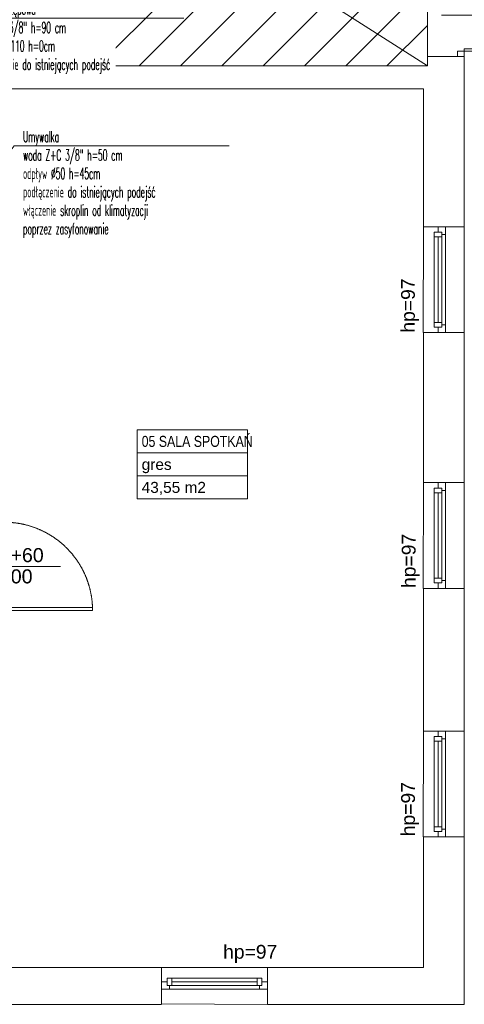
# Model space of a CAD drawing. Header units: millimetres. Extents: x -55054 to 44305, y -132338 to 49528.
# Tile 8 of 72: x 32669 to 37505, y -132038 to -121337. Entities that reach past the tile are written whole.
import ezdxf
from ezdxf import colors
from ezdxf.entities.mleader import LeaderData, LeaderLine
from ezdxf.enums import TextEntityAlignment as Align
from ezdxf.math import Vec2, Vec3

# ---------------------------------------------------------------- set-up
doc = ezdxf.new("R2010")
doc.units = ezdxf.units.MM
doc.header["$LTSCALE"] = 100
doc.linetypes.add('Kosów OSP 27-03-2026_xref$0$DASHED', pattern=[0.75, 0.5, -0.25])
for name, color, linetype, lineweight in [('.WK_WODA_OPIS', 7, 'Continuous', 13), ('.XREF', 251, 'Continuous', 5), ('Kosów OSP 27-03-2026_xref$0$A_drzwi', 8, 'Continuous', 5), ('Kosów OSP 27-03-2026_xref$0$A_meble kuchnia lazienka', 8, 'Continuous', 5), ('Kosów OSP 27-03-2026_xref$0$A_okno', 8, 'Continuous', 5), ('Kosów OSP 27-03-2026_xref$0$A_opis pom', 8, 'Continuous', 5), ('Kosów OSP 27-03-2026_xref$0$A_opis stolarki', 8, 'Continuous', 5), ('Kosów OSP 27-03-2026_xref$0$A_SC_MUROWANA_DZIAŁOWA', 8, 'Continuous', 5), ('Kosów OSP 27-03-2026_xref$0$A_scianazew', 8, 'Continuous', 5), ('Kosów OSP 27-03-2026_xref$0$opisy 1', 8, 'Continuous', 5)]:
    doc.layers.add(name, color=color, linetype=linetype, lineweight=lineweight)
doc.styles.add('Kosów OSP 27-03-2026_xref$0$dar-styl', font='arial.ttf')
doc.styles.add('Kosów OSP 27-03-2026_xref$0$Standard', font='arial.ttf')
doc.styles.add('WYMIARY', font='romans.shx', dxfattribs={"width": 0.7})

# ---------------------------------------------------------------- blocks, each defined once
blk = doc.blocks.new('_None')
blk = doc.blocks.new('*U190')
at = {"color": 0}
for p, q in [((0, -6.5), (-88, -6.5)), ((-88, -6.5), (-88, -9.5)), ((0, -9.5), (-88, -9.5)), ((0, -9.5), (0, -6.5))]:
    blk.add_line(p, q, dxfattribs=at)
for points in [[(8, 0), (8, -6.5), (0, -6.5), (0, 0)], [(8, -94.5), (8, -101), (0, -101), (0, -94.5)]]:
    blk.add_lwpolyline(points, close=True, dxfattribs=at)
at = {"color": 0, "linetype": 'Kosów OSP 27-03-2026_xref$0$DASHED', "ltscale": 15}
blk.add_arc((0, -6.5), 88, 181.9536, 270, dxfattribs=at)
at = {"layer": 'Kosów OSP 27-03-2026_xref$0$A_opis stolarki'}
blk.add_line((-56.1, -50.5), (27.5, -50.5), dxfattribs=at)
at = {"layer": 'Kosów OSP 27-03-2026_xref$0$A_opis stolarki', "ltscale": 0.5, "style": 'Kosów OSP 27-03-2026_xref$0$dar-styl'}
blk.add_attdef('ODPORNOŚĆ_OGNIOWA', text='', height=15, rotation=94.0633, dxfattribs=at).set_placement((-95.9, -56.3), align=Align.TOP_CENTER)
blk.add_attdef('SYMBOL_DRZWI1', text='', height=14, dxfattribs=at).set_placement((-16.8, -50.5), align=Align.BOTTOM_CENTER)
blk.add_attdef('SYMBOL_DRZWI2', text='', height=14, dxfattribs=at).set_placement((-16.8, -53.5), align=Align.TOP_CENTER)
blk = doc.blocks.new('*U193')
at = {"color": 0}
for p, q in [((-28.55, -91.5), (-28.55, -94.5)), ((-28.55, -91.5), (59.45, -91.5)), ((-28.55, -94.5), (59.45, -94.5)), ((59.45, -94.5), (59.45, -91.5))]:
    blk.add_line(p, q, dxfattribs=at)
for points in [[(-36.55, -6.5), (-36.55, 0), (-28.55, 0), (-28.55, -6.5)], [(-36.55, -101), (-36.55, -94.5), (-28.55, -94.5), (-28.55, -101)]]:
    blk.add_lwpolyline(points, close=True, dxfattribs=at)
at = {"color": 0, "linetype": 'Kosów OSP 27-03-2026_xref$0$DASHED', "ltscale": 15}
blk.add_arc((-28.55, -94.5), 88, 1.95364, 90, dxfattribs=at)
at = {"layer": 'Kosów OSP 27-03-2026_xref$0$A_opis stolarki'}
blk.add_line((-56.09, -50.5), (27.54, -50.5), dxfattribs=at)
at = {"layer": 'Kosów OSP 27-03-2026_xref$0$A_opis stolarki', "ltscale": 0.5, "style": 'Kosów OSP 27-03-2026_xref$0$dar-styl', "text_generation_flag": 2}
blk.add_attdef('ODPORNOŚĆ_OGNIOWA', text='', height=15, rotation=270, dxfattribs=at).set_placement((27.36, -50.5), align=Align.TOP_CENTER)
at = {"layer": 'Kosów OSP 27-03-2026_xref$0$A_opis stolarki', "ltscale": 0.5, "style": 'Kosów OSP 27-03-2026_xref$0$dar-styl'}
blk.add_attdef('SYMBOL_DRZWI1', text='', height=14, dxfattribs=at).set_placement((-16.77, -50.5), align=Align.BOTTOM_CENTER)
blk.add_attdef('SYMBOL_DRZWI2', text='', height=14, dxfattribs=at).set_placement((-16.77, -53.5), align=Align.TOP_CENTER)
blk = doc.blocks.new('Kosów OSP 27-03-2026_xref$0$A_METKA POM.')
at = {"layer": 'Kosów OSP 27-03-2026_xref$0$A_opis pom'}
blk.add_lwpolyline([(0, 0), (120, 0), (120, -75), (0, -75)], close=True, dxfattribs=at)
for points in [[(0, -25), (120, -25)], [(0, -50), (120, -50)]]:
    blk.add_lwpolyline(points, dxfattribs=at)
at = {"layer": 'Kosów OSP 27-03-2026_xref$0$A_opis pom', "style": 'Kosów OSP 27-03-2026_xref$0$dar-styl'}
for tag, p in [('NAZWA_POM', (5, -6.5)), ('WYKOŃCZENIE', (5, -31.5)), ('POWIERZCHNIA', (5, -56.5))]:
    blk.add_attdef(tag, text='', height=12, dxfattribs=at).set_placement(p, align=Align.TOP_LEFT)
blk = doc.blocks.new('Kosów OSP 27-03-2026_xref$0$A$C69D56E1C')
at = {"layer": 'Kosów OSP 27-03-2026_xref$0$A_SC_MUROWANA_DZIAŁOWA'}
h = blk.add_hatch(dxfattribs=at)
h.set_pattern_fill('ANSI31', color=256, scale=10, style=0)
h.paths.add_polyline_path([(-718.3, 482.5), (-1643.3, 482.5), (-1643.3, -107.5), (-718.3, -107.5)])
blk.add_lwpolyline([(-1643.3, 482.5), (-718.3, 482.5), (-718.3, -107.5), (-1643.3, -107.5)], close=True)
at = {"linetype": 'Kosów OSP 27-03-2026_xref$0$DASHED', "ltscale": 50}
for points in [[(-722.7, -397.5), (-678.3, -397.5), (-678.3, -282.5), (-722.3, -282.5)], [(-722.7, -675.5), (-678.3, -675.5), (-678.3, -560.5), (-722.3, -560.5)], [(-722.7, -945.5), (-678.3, -945.5), (-678.3, -830.5), (-722.3, -830.5)], [(-1007.3, -1087.5), (-1007.3, -1127), (-892.3, -1127.5), (-892.3, -1087.5)]]:
    blk.add_lwpolyline(points, close=True, dxfattribs=at)
at = {"layer": 'Kosów OSP 27-03-2026_xref$0$A_okno'}
for p, q in [((-710.7, -288.5, 0), (-710.7, -340, 0)), ((-710.7, -288.5, 0), (-702.7, -288.5, 0)), ((-706.7, -282.5, 0), (-706.7, -288.5, 0)), ((-702.7, -340, 0), (-702.7, -288.5, 0)), ((-698.7, -282.5, 0), (-698.7, -340, 0)), ((-702.7, -293.5, 0), (-710.7, -293.5, 0)), ((-706.7, -340, 0), (-706.7, -293.5, 0)), ((-702.7, -291, 0), (-698.7, -291, 0)), ((-710.7, -340, 0), (-710.7, -391.5, 0)), ((-706.7, -386.5, 0), (-706.7, -340, 0)), ((-702.7, -391.5, 0), (-702.7, -340, 0)), ((-698.7, -340, 0), (-698.7, -389, 0)), ((-710.7, -386.5, 0), (-707.2, -386.5, 0)), ((-710.7, -391.5, 0), (-710.7, -386.5, 0)), ((-710.7, -386.5, 0), (-702.7, -386.5, 0)), ((-702.7, -391.5, 0), (-710.7, -391.5, 0)), ((-706.7, -397.5, 0), (-706.7, -391.5, 0)), ((-706.7, -391.5, 0), (-702.7, -391.5, 0)), ((-706.2, -386.5, 0), (-702.7, -386.5, 0)), ((-702.7, -386.5, 0), (-702.7, -391.5, 0)), ((-702.7, -389, 0), (-698.7, -389, 0)), ((-698.7, -389, 0), (-698.7, -397.5, 0)), ((-710.7, -566.5, 0), (-710.7, -618, 0)), ((-710.7, -566.5, 0), (-702.7, -566.5, 0)), ((-706.7, -560.5, 0), (-706.7, -566.5, 0)), ((-702.7, -618, 0), (-702.7, -566.5, 0)), ((-698.7, -560.5, 0), (-698.7, -618, 0)), ((-702.7, -571.5, 0), (-710.7, -571.5, 0)), ((-706.7, -618, 0), (-706.7, -571.5, 0)), ((-702.7, -569, 0), (-698.7, -569, 0)), ((-710.7, -618, 0), (-710.7, -669.5, 0)), ((-706.7, -664.5, 0), (-706.7, -618, 0)), ((-702.7, -669.5, 0), (-702.7, -618, 0)), ((-698.7, -618, 0), (-698.7, -667, 0)), ((-710.7, -664.5, 0), (-707.2, -664.5, 0)), ((-710.7, -669.5, 0), (-710.7, -664.5, 0)), ((-710.7, -664.5, 0), (-702.7, -664.5, 0)), ((-702.7, -669.5, 0), (-710.7, -669.5, 0)), ((-706.7, -675.5, 0), (-706.7, -669.5, 0)), ((-706.7, -669.5, 0), (-702.7, -669.5, 0)), ((-706.2, -664.5, 0), (-702.7, -664.5, 0)), ((-702.7, -664.5, 0), (-702.7, -669.5, 0)), ((-702.7, -667, 0), (-698.7, -667, 0)), ((-698.7, -667, 0), (-698.7, -675.5, 0)), ((-706.7, -830.5, 0), (-706.7, -836.5, 0)), ((-698.7, -830.5, 0), (-698.7, -888, 0)), ((-710.7, -836.5, 0), (-710.7, -888, 0)), ((-710.7, -836.5, 0), (-702.7, -836.5, 0)), ((-702.7, -841.5, 0), (-710.7, -841.5, 0)), ((-706.7, -888, 0), (-706.7, -841.5, 0)), ((-702.7, -888, 0), (-702.7, -836.5, 0)), ((-702.7, -839, 0), (-698.7, -839, 0)), ((-710.7, -888, 0), (-710.7, -939.5, 0)), ((-706.7, -934.5, 0), (-706.7, -888, 0)), ((-702.7, -939.5, 0), (-702.7, -888, 0)), ((-698.7, -888, 0), (-698.7, -937, 0)), ((-710.7, -934.5, 0), (-707.2, -934.5, 0)), ((-710.7, -939.5, 0), (-710.7, -934.5, 0)), ((-710.7, -934.5, 0), (-702.7, -934.5, 0)), ((-702.7, -939.5, 0), (-710.7, -939.5, 0)), ((-706.7, -945.5, 0), (-706.7, -939.5, 0)), ((-706.7, -939.5, 0), (-702.7, -939.5, 0)), ((-706.2, -934.5, 0), (-702.7, -934.5, 0)), ((-702.7, -934.5, 0), (-702.7, -939.5, 0)), ((-702.7, -937, 0), (-698.7, -937, 0)), ((-698.7, -937, 0), (-698.7, -945.5, 0)), ((-949.8, -1099, 0), (-1001.3, -1099, 0)), ((-1001.3, -1107, 0), (-1001.3, -1099, 0)), ((-1001.3, -1099, 0), (-996.3, -1099, 0)), ((-996.3, -1099, 0), (-996.3, -1102.5, 0)), ((-996.3, -1099, 0), (-996.3, -1107, 0)), ((-898.3, -1099, 0), (-949.8, -1099, 0)), ((-903.3, -1107, 0), (-903.3, -1099, 0)), ((-898.3, -1099, 0), (-898.3, -1107, 0)), ((-1007.3, -1103, 0), (-1001.3, -1103, 0)), ((-998.8, -1111, 0), (-1007.3, -1111, 0)), ((-1001.3, -1103, 0), (-1001.3, -1107, 0)), ((-996.3, -1107, 0), (-1001.3, -1107, 0)), ((-1001.3, -1107, 0), (-949.8, -1107, 0)), ((-998.8, -1107, 0), (-998.8, -1111, 0)), ((-949.8, -1111, 0), (-998.8, -1111, 0)), ((-996.3, -1103, 0), (-949.8, -1103, 0)), ((-996.3, -1103.5, 0), (-996.3, -1107, 0)), ((-949.8, -1103, 0), (-903.3, -1103, 0)), ((-949.8, -1107, 0), (-898.3, -1107, 0)), ((-892.3, -1111, 0), (-949.8, -1111, 0)), ((-900.8, -1107, 0), (-900.8, -1111, 0)), ((-892.3, -1103, 0), (-898.3, -1103, 0))]:
    blk.add_line(p, q, dxfattribs=at)
at = {"layer": 'Kosów OSP 27-03-2026_xref$0$A_SC_MUROWANA_DZIAŁOWA'}
for p, q in [((-1643.3, 482.5), (-718.3, -107.5)), ((-718.3, -107.5), (-1388.3, -107.5))]:
    blk.add_line(p, q, dxfattribs=at)
for points in [[(-718.3, -97.5), (-678.3, -97.5)], [(-1203.3, -107.5), (-718.3, -107.5)], [(-1178.3, -556.5), (-1178.3, -132.5), (-722.3, -132.5)]]:
    blk.add_lwpolyline(points, dxfattribs=at)
at = {"layer": 'Kosów OSP 27-03-2026_xref$0$A_scianazew'}
for p, q in [((-718.3, -107.5), (-718.3, -97.5)), ((-678.3, -282.5), (-678.3, -97.5)), ((-1178.3, -1087.5), (-1007.3, -1087.5)), ((-722.3, -1083.5), (-722.3, -1087.5))]:
    blk.add_line(p, q, dxfattribs=at)
for points in [[(-722.3, -282.5), (-722.3, -132.5)], [(-722.3, -560.5), (-722.3, -397.5)], [(-678.3, -560.5), (-678.3, -397.5)], [(-722.3, -830.5), (-722.3, -675.5)], [(-678.3, -830.5), (-678.3, -675.5)], [(-892.3, -1127.5), (-678.3, -1127.5), (-678.3, -945.5)], [(-722.3, -1087.5), (-722.3, -945.5)], [(-1233.3, -1005.5), (-1218.3, -1005.5), (-1218.3, -1127.5), (-1007.3, -1127.5)], [(-892.3, -1087.5), (-722.3, -1087.5)]]:
    blk.add_lwpolyline(points, dxfattribs=at)
at = {"layer": 'Kosów OSP 27-03-2026_xref$0$A_drzwi', "xscale": 0.8910891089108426, "yscale": 0.8910891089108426, "zscale": 0.8910891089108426, "rotation": 180}
blk.add_blockref('*U190', (-678.3, -97.5), dxfattribs=at)
at = {"layer": 'Kosów OSP 27-03-2026_xref$0$A_drzwi', "xscale": 1.089108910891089, "yscale": 1.089108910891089, "zscale": 1.089108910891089}
blk.add_blockref('*U193', (-1147.2, -596.5), dxfattribs=at).add_auto_attribs({'SYMBOL_DRZWI1': '90+60', 'SYMBOL_DRZWI2': '200'})
at = {"layer": 'Kosów OSP 27-03-2026_xref$0$A_opis pom'}
ref = blk.add_blockref('Kosów OSP 27-03-2026_xref$0$A_METKA POM.', (-1034, -503.2), dxfattribs=dict(at, rotation=360))
ref.add_attrib('NAZWA_POM', '05 SALA SPOTKAŃ', dxfattribs={"height": 12, "style": 'Kosów OSP 27-03-2026_xref$0$dar-styl', "width": 0.8}).set_placement((-1029, -509.7), align=Align.TOP_LEFT)
ref.add_attrib('WYKOŃCZENIE', 'gres', dxfattribs={"height": 12, "style": 'Kosów OSP 27-03-2026_xref$0$dar-styl'}).set_placement((-1029, -534.7), align=Align.TOP_LEFT)
ref.add_attrib('POWIERZCHNIA', '43,55 m2', dxfattribs={"height": 12, "style": 'Kosów OSP 27-03-2026_xref$0$dar-styl'}).set_placement((-1029, -559.7), align=Align.TOP_LEFT)
at = {"layer": 'Kosów OSP 27-03-2026_xref$0$A_opis pom', "char_height": 15, "width": 119.075, "attachment_point": 1, "rotation": 90, "style": 'Kosów OSP 27-03-2026_xref$0$Standard'}
for insert in [(-746.9, -397.5, 0.1), (-746.1, -675, 0.1), (-746.8, -944.8, 0.1)]:
    blk.add_mtext('hp=97', dxfattribs=dict(at, insert=insert))
at = {"layer": 'Kosów OSP 27-03-2026_xref$0$A_opis pom', "insert": (-940.4, -1062.9, 0.1), "char_height": 15, "width": 119.075, "attachment_point": 1, "style": 'Kosów OSP 27-03-2026_xref$0$Standard'}
blk.add_mtext('hp=97', dxfattribs=at)
at = {"layer": 'Kosów OSP 27-03-2026_xref$0$opisy 1', "insert": (-1489.7, -346.1), "char_height": 12, "width": 108.156, "attachment_point": 7, "rotation": 0, "style": 'Kosów OSP 27-03-2026_xref$0$Standard'}
blk.add_mtext('\\pi28.77111;{\\W0.60000x;\\T0.95000;LODÓWKA}', dxfattribs=at)
blk = doc.blocks.new('Kosów OSP 27-03-2026_xref')
at = {"layer": 'Kosów OSP 27-03-2026_xref$0$A_meble kuchnia lazienka'}
blk.add_blockref('Kosów OSP 27-03-2026_xref$0$A$C69D56E1C', (6868.8, -8255.4), dxfattribs=at)

msp = doc.modelspace()

# ---------------------------------------------------------------- block references
at = {"layer": '.XREF', "xscale": 10, "yscale": 10, "zscale": 10}
msp.add_blockref('Kosów OSP 27-03-2026_xref', (-24402.4, -38209.1, -141.5), dxfattribs=at)

# ---------------------------------------------------------------- next in the draw order: leaders
at = {"layer": '.WK_WODA_OPIS'}
ml = msp.add_multileader_mtext('Standard', dxfattribs=at)
ml.set_content('\\W0.5;Miska ustępowa \\Pwoda Z 3/8" h=90 cm\\Podpływ %%C110 h=0cm\\Ppodłączenie do istniejących podejść', color=256, style='WYMIARY')
ml.set_leader_properties(linetype='ByLayer', lineweight=-1)
ml.set_arrow_properties(name='NONE')
ml.build(insert=Vec2(0, 0))
ml.multileader.update_dxf_attribs({"text_left_attachment_type": 6, "text_right_attachment_type": 6, "dogleg_length": 86.4, "arrow_head_size": 40})
ctx = ml.context
ctx.base_point, ctx.char_height, ctx.arrow_head_size, ctx.landing_gap_size, ctx.plane_origin = Vec3(32202.2, -121322.4, 524.5), 120, 40, 10, Vec3(-52138469.6, -7134639.4, 524.5)
ctx.left_attachment, ctx.right_attachment = 6, 6
notes = []
notes.append((ctx, [(0, (1, 1, 0), (32115.8, -121322.4, 524.5), (1, 0), 86.4, [(0, [(30727.7, -122087.7, 524.5)], 0, [])])]))
ctx.mtext.insert, ctx.mtext.line_spacing_style = Vec3(32212.2, -121162.4, 524.5), 2
ctx.mtext.has_bg_fill, ctx.mtext.bg_color, ctx.mtext.bg_scale_factor, ctx.mtext.bg_transparency, ctx.mtext.use_window_bg_color = 1, -1027028792, 1.5, 0, 1
for ctx, leaders in notes:
    for number, flags, end, landing, length, lines in leaders:
        leader = LeaderData()
        leader.index, (leader.has_last_leader_line, leader.has_dogleg_vector, leader.attachment_direction) = number, flags
        leader.last_leader_point, leader.dogleg_vector, leader.dogleg_length = Vec3(end), Vec3(landing), length
        for number, points, colour, breaks in lines:
            line = LeaderLine()
            line.index, line.vertices, line.color, line.breaks = number, Vec3.list(points), colors.encode_raw_color(colour), breaks
            leader.lines.append(line)
        ctx.leaders.append(leader)

# ---------------------------------------------------------------- next in the draw order: leaders
ml = msp.add_multileader_mtext('Standard', dxfattribs=at)
ml.set_content('\\W0.5;Umywalka \\Pwoda Z+C 3/8" h=50 cm\\Podpływ %%C50 h=45cm\\Ppodłączenie do istniejących podejść\\Pwłączenie skroplin od klimatyzacji \\Ppoprzez zasyfonowanie', color=256, style='WYMIARY')
ml.set_leader_properties(linetype='ByLayer', lineweight=-1)
ml.set_arrow_properties(name='NONE')
ml.build(insert=Vec2(0, 0))
ml.multileader.update_dxf_attribs({"text_left_attachment_type": 6, "text_right_attachment_type": 6, "dogleg_length": 86.4, "arrow_head_size": 40})
ctx = ml.context
ctx.base_point, ctx.char_height, ctx.arrow_head_size, ctx.landing_gap_size, ctx.plane_origin = Vec3(32695, -122708.6, 524.5), 120, 40, 10, Vec3(-52138813.6, -7133431, 524.5)
ctx.left_attachment, ctx.right_attachment = 6, 6
notes = []
notes.append((ctx, [(0, (1, 1, 0), (32608.7, -122708.6, 524.5), (1, 0), 86.4, [(0, [(32080.5, -123406.8, 524.5)], 0, [])])]))
ctx.mtext.insert, ctx.mtext.line_spacing_style = Vec3(32705, -122548.6, 524.5), 2
ctx.mtext.has_bg_fill, ctx.mtext.bg_color, ctx.mtext.bg_scale_factor, ctx.mtext.bg_transparency, ctx.mtext.use_window_bg_color = 1, -1027028792, 1.5, 0, 1
for ctx, leaders in notes:
    for number, flags, end, landing, length, lines in leaders:
        leader = LeaderData()
        leader.index, (leader.has_last_leader_line, leader.has_dogleg_vector, leader.attachment_direction) = number, flags
        leader.last_leader_point, leader.dogleg_vector, leader.dogleg_length = Vec3(end), Vec3(landing), length
        for number, points, colour, breaks in lines:
            line = LeaderLine()
            line.index, line.vertices, line.color, line.breaks = number, Vec3.list(points), colors.encode_raw_color(colour), breaks
            leader.lines.append(line)
        ctx.leaders.append(leader)

doc.saveas('drawing.dxf')
